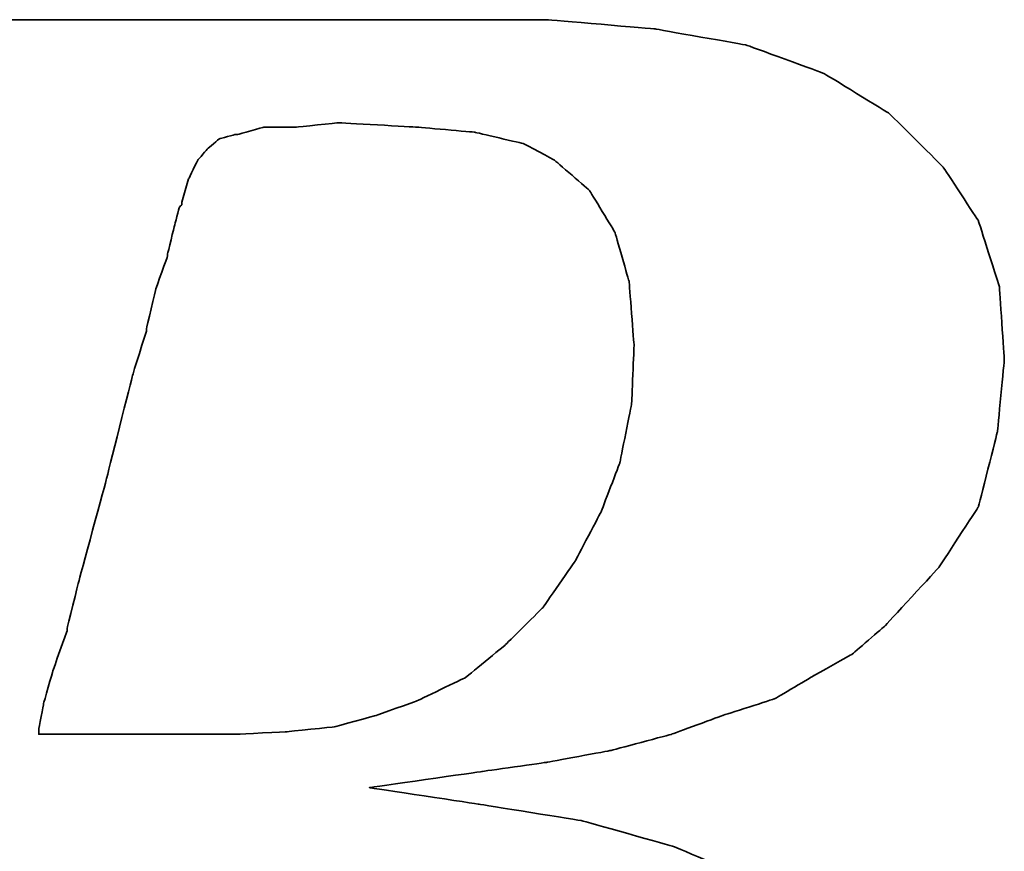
# Model space of a CAD drawing. Header units: millimetres. Extents: x 281 to 538, y 95 to 171.
# Tile 31 of 58: x 470.127 to 470.515, y 115.444 to 115.773. Entities that reach past the tile are written whole.
import ezdxf

# ---------------------------------------------------------------- set-up
doc = ezdxf.new("R2010")
doc.units = ezdxf.units.MM
doc.header["$LTSCALE"] = 0.1
doc.layers.add('DIM', color=4, linetype='CONTINUOUS')
doc.layers.add('layer 1', color=7, linetype='CONTINUOUS')

# ---------------------------------------------------------------- blocks, each defined once
blk = doc.blocks.new('TBI MOTION logo(完整正式版)')
at = {"layer": 'layer 1', "color": 22, "lineweight": 35}
for points, knots in [([(-64.65375, -6.86375), (-64.65375, -6.86375), (-64.84375, -7.29625), (-64.84375, -7.29625), (-64.84375, -7.29625), (-64.84375, -7.29625), (-64.86875, -7.34375), (-64.86875, -7.34375), (-64.86875, -7.34375), (-64.86875, -7.34375), (-64.86875, -7.36875), (-64.86875, -7.36875), (-64.86875, -7.36875), (-64.86875, -7.36875), (-65.15375, -7.65375), (-65.15375, -7.65375), (-65.15375, -7.65375), (-65.15375, -7.65375), (-65.17875, -7.65375), (-65.17875, -7.65375), (-65.17875, -7.65375), (-65.17875, -7.65375), (-65.20375, -7.67875), (-65.20375, -7.67875), (-65.20375, -7.67875), (-65.20375, -7.67875), (-65.58875, -7.87125), (-65.58875, -7.87125), (-65.58875, -7.87125), (-65.58875, -7.87125), (-65.63375, -7.87125), (-65.63375, -7.87125), (-65.63375, -7.87125), (-65.63375, -7.87125), (-65.65875, -7.89375), (-65.65875, -7.89375), (-65.65875, -7.89375), (-65.65875, -7.89375), (-66.09375, -7.94375), (-66.09375, -7.94375), (-66.09375, -7.94375), (-66.09375, -7.94375), (-66.11375, -7.94375), (-66.11375, -7.94375), (-66.11375, -7.94375), (-66.11375, -7.94375), (-66.16375, -7.94375), (-66.16375, -7.94375), (-66.16375, -7.94375), (-66.16375, -7.94375), (-66.30875, -7.94375), (-66.30875, -7.94375), (-66.30875, -7.94375), (-66.30875, -7.94375), (-66.69375, -7.94375), (-66.69375, -7.94375), (-66.69375, -7.94375), (-66.69375, -7.94375), (-67.07375, -7.94375), (-67.07375, -7.94375), (-67.07375, -7.94375), (-67.07375, -7.94375), (-67.12375, -7.94375), (-67.12375, -7.94375), (-67.12375, -7.94375), (-67.12375, -7.94375), (-67.12375, -7.96625), (-67.12375, -7.96625), (-67.12375, -7.96625), (-67.12375, -7.96625), (-67.14875, -7.99125), (-67.14875, -7.99125), (-67.14875, -7.99125), (-67.14875, -7.99125), (-67.24375, -8.34875), (-67.24375, -8.34875), (-67.24375, -8.34875), (-67.24375, -8.34875), (-67.31375, -8.68625), (-67.31375, -8.68625), (-67.31375, -8.68625), (-67.31375, -8.68625), (-67.26875, -8.68625), (-67.26875, -8.68625), (-67.26875, -8.68625), (-67.26875, -8.68625), (-67.07375, -8.68625), (-67.07375, -8.68625), (-67.07375, -8.68625), (-67.07375, -8.68625), (-66.54875, -8.68625), (-66.54875, -8.68625), (-66.54875, -8.68625), (-66.54875, -8.68625), (-65.82625, -8.68625), (-65.82625, -8.68625), (-65.82625, -8.68625), (-65.82625, -8.68625), (-65.01375, -8.68625), (-65.01375, -8.68625), (-65.01375, -8.68625), (-65.01375, -8.68625), (-64.05375, -8.68625), (-64.05375, -8.68625), (-64.05375, -8.68625), (-64.05375, -8.68625), (-62.08375, -8.68625), (-62.08375, -8.68625), (-62.08375, -8.68625), (-62.08375, -8.68625), (-60.06875, -8.68625), (-60.06875, -8.68625), (-60.06875, -8.68625), (-60.06875, -8.68625), (-59.10875, -8.68625), (-59.10875, -8.68625), (-59.10875, -8.68625), (-59.10875, -8.68625), (-58.29375, -8.68625), (-58.29375, -8.68625), (-58.29375, -8.68625), (-58.29375, -8.68625), (-57.57375, -8.68625), (-57.57375, -8.68625), (-57.57375, -8.68625), (-57.57375, -8.68625), (-57.04875, -8.68625), (-57.04875, -8.68625), (-57.04875, -8.68625), (-57.04875, -8.68625), (-56.85375, -8.68625), (-56.85375, -8.68625), (-56.85375, -8.68625), (-56.85375, -8.68625), (-56.70875, -8.68625), (-56.70875, -8.68625), (-56.70875, -8.68625), (-56.70875, -8.68625), (-56.61375, -8.68625), (-56.61375, -8.68625), (-56.61375, -8.68625), (-56.61375, -8.68625), (-56.56875, -8.68625), (-56.56875, -8.68625), (-56.56875, -8.68625), (-56.56875, -8.68625), (-55.65375, -8.63875), (-55.65375, -8.63875), (-55.65375, -8.63875), (-55.65375, -8.63875), (-54.76875, -8.51875), (-54.76875, -8.51875), (-54.76875, -8.51875), (-54.76875, -8.51875), (-53.90375, -8.30375), (-53.90375, -8.30375), (-53.90375, -8.30375), (-53.90375, -8.30375), (-53.08875, -8.03875), (-53.08875, -8.03875), (-53.08875, -8.03875), (-53.08875, -8.03875), (-52.34375, -7.65375), (-52.34375, -7.65375), (-52.34375, -7.65375), (-52.34375, -7.65375), (-51.69875, -7.29625), (-51.69875, -7.29625), (-51.69875, -7.29625), (-51.69875, -7.29625), (-51.21875, -6.91125), (-51.21875, -6.91125), (-51.21875, -6.91125), (-51.21875, -6.91125), (-50.83375, -6.50375), (-50.83375, -6.50375), (-50.83375, -6.50375), (-50.83375, -6.50375), (-50.44875, -5.94875), (-50.44875, -5.94875), (-50.44875, -5.94875), (-50.44875, -5.94875), (-50.13875, -5.30375), (-50.13875, -5.30375), (-50.13875, -5.30375), (-50.13875, -5.30375), (-49.99375, -4.65375), (-49.99375, -4.65375), (-49.99375, -4.65375), (-49.99375, -4.65375), (-49.92375, -3.98375), (-49.92375, -3.98375), (-49.92375, -3.98375), (-49.92375, -3.98375), (-49.99375, -3.19374), (-49.99375, -3.19374), (-49.99375, -3.19374), (-49.99375, -3.19374), (-50.23374, -2.44874), (-50.23374, -2.44874), (-50.23374, -2.44874), (-50.23374, -2.44874), (-50.59375, -1.87374), (-50.59375, -1.87374), (-50.59375, -1.87374), (-50.59375, -1.87374), (-51.09875, -1.31874), (-51.09875, -1.31874), (-51.09875, -1.31874), (-51.09875, -1.31874), (-51.74375, -0.81875), (-51.74375, -0.81875), (-51.74375, -0.81875), (-51.74375, -0.81875), (-52.53875, -0.48125), (-52.53875, -0.48125), (-52.53875, -0.48125), (-52.53875, -0.48125), (-53.47375, -0.21875), (-53.47375, -0.21875), (-53.47375, -0.21875), (-53.47375, -0.21875), (-54.52875, -0.04874), (-54.52875, -0.04874), (-54.52875, -0.04874), (-54.52875, -0.04874), (-55.65375, 0.12125), (-55.65375, 0.12125), (-55.65375, 0.12125), (-55.65375, 0.12125), (-54.50375, 0.28624), (-54.50375, 0.28624), (-54.50375, 0.28624), (-54.50375, 0.28624), (-53.83375, 0.38124), (-53.83375, 0.38124), (-53.83375, 0.38124), (-53.83375, 0.38124), (-53.18375, 0.50125), (-53.18375, 0.50125), (-53.18375, 0.50125), (-53.18375, 0.50125), (-52.55875, 0.66874), (-52.55875, 0.66874), (-52.55875, 0.66874), (-52.55875, 0.66874), (-52.03375, 0.86124), (-52.03375, 0.86124), (-52.03375, 0.86124), (-52.03375, 0.86124), (-51.50374, 1.03124), (-51.50374, 1.03124), (-51.50374, 1.03124), (-51.50374, 1.03124), (-51.09875, 1.27125), (-51.09875, 1.27125), (-51.09875, 1.27125), (-51.09875, 1.27125), (-50.71375, 1.48624), (-50.71375, 1.48624), (-50.71375, 1.48624), (-50.71375, 1.48624), (-50.37625, 1.77625), (-50.37625, 1.77625), (-50.37625, 1.77625), (-50.37625, 1.77625), (-49.82375, 2.37625), (-49.82375, 2.37625), (-49.82375, 2.37625), (-49.82375, 2.37625), (-49.41875, 2.99625), (-49.41875, 2.99625), (-49.41875, 2.99625), (-49.41875, 2.99625), (-49.22375, 3.76625), (-49.22375, 3.76625), (-49.22375, 3.76625), (-49.22375, 3.76625), (-49.15375, 4.50874), (-49.15375, 4.50874), (-49.15375, 4.50874), (-49.15375, 4.50874), (-49.20375, 5.25125), (-49.20375, 5.25125), (-49.20375, 5.25125), (-49.20375, 5.25125), (-49.41875, 5.92625), (-49.41875, 5.92625), (-49.41875, 5.92625), (-49.41875, 5.92625), (-49.77875, 6.47625), (-49.77875, 6.47625), (-49.77875, 6.47625), (-49.77875, 6.47625), (-50.33125, 7.02624), (-50.33125, 7.02624), (-50.33125, 7.02624), (-50.33125, 7.02624), (-51.00125, 7.43625), (-51.00125, 7.43625), (-51.00125, 7.43625), (-51.00125, 7.43625), (-51.79375, 7.72625), (-51.79375, 7.72625), (-51.79375, 7.72625), (-51.79375, 7.72625), (-52.72875, 7.89124), (-52.72875, 7.89124), (-52.72875, 7.89124), (-52.72875, 7.89124), (-53.83375, 7.98625), (-53.83375, 7.98625), (-53.83375, 7.98625), (-53.83375, 7.98625), (-53.92875, 7.98625), (-53.92875, 7.98625), (-53.92875, 7.98625), (-53.92875, 7.98625), (-54.26375, 7.98625), (-54.26375, 7.98625), (-54.26375, 7.98625), (-54.26375, 7.98625), (-54.74375, 7.98625), (-54.74375, 7.98625), (-54.74375, 7.98625), (-54.74375, 7.98625), (-55.36875, 7.98625), (-55.36875, 7.98625), (-55.36875, 7.98625), (-55.36875, 7.98625), (-56.13375, 7.98625), (-56.13375, 7.98625), (-56.13375, 7.98625), (-56.13375, 7.98625), (-56.94875, 7.98625), (-56.94875, 7.98625), (-56.94875, 7.98625), (-56.94875, 7.98625), (-58.77625, 7.98625), (-58.77625, 7.98625), (-58.77625, 7.98625), (-58.77625, 7.98625), (-60.59875, 7.98625), (-60.59875, 7.98625), (-60.59875, 7.98625), (-60.59875, 7.98625), (-61.41375, 7.98625), (-61.41375, 7.98625), (-61.41375, 7.98625), (-61.41375, 7.98625), (-62.17875, 7.98625), (-62.17875, 7.98625), (-62.17875, 7.98625), (-62.17875, 7.98625), (-62.80375, 7.98625), (-62.80375, 7.98625), (-62.80375, 7.98625), (-62.80375, 7.98625), (-63.30625, 7.98625), (-63.30625, 7.98625), (-63.30625, 7.98625), (-63.30625, 7.98625), (-63.57375, 7.98625), (-63.57375, 7.98625), (-63.57375, 7.98625), (-63.57375, 7.98625), (-63.57375, 7.96375), (-63.57375, 7.96375), (-63.57375, 7.96375), (-63.57375, 7.96375), (-63.59875, 7.94125), (-63.59875, 7.94125), (-63.59875, 7.94125), (-63.59875, 7.94125), (-63.69375, 7.55625), (-63.69375, 7.55625), (-63.69375, 7.55625), (-63.69375, 7.55625), (-63.76375, 7.24624), (-63.76375, 7.24624), (-63.76375, 7.24624), (-63.76375, 7.24624), (-63.23875, 7.24624), (-63.23875, 7.24624), (-63.23875, 7.24624), (-63.23875, 7.24624), (-62.75875, 7.24624), (-62.75875, 7.24624), (-62.75875, 7.24624), (-62.75875, 7.24624), (-62.61125, 7.24624), (-62.61125, 7.24624), (-62.61125, 7.24624), (-62.61125, 7.24624), (-62.56625, 7.24624), (-62.56625, 7.24624), (-62.56625, 7.24624), (-62.56625, 7.24624), (-62.22875, 7.24624), (-62.22875, 7.24624), (-62.22875, 7.24624), (-62.22875, 7.24624), (-62.20375, 7.24624), (-62.20375, 7.24624), (-62.20375, 7.24624), (-62.20375, 7.24624), (-62.17875, 7.21875), (-62.17875, 7.21875), (-62.17875, 7.21875), (-62.17875, 7.21875), (-61.96375, 7.17125), (-61.96375, 7.17125), (-61.96375, 7.17125), (-61.96375, 7.17125), (-61.72375, 7.12624), (-61.72375, 7.12624), (-61.72375, 7.12624), (-61.72375, 7.12624), (-61.70375, 7.12624), (-61.70375, 7.12624), (-61.70375, 7.12624), (-61.70375, 7.12624), (-61.55875, 7.07624), (-61.55875, 7.07624), (-61.55875, 7.07624), (-61.55875, 7.07624), (-61.50875, 7.07624), (-61.50875, 7.07624), (-61.50875, 7.07624), (-61.50875, 7.07624), (-61.48375, 7.02624), (-61.48375, 7.02624), (-61.48375, 7.02624), (-61.48375, 7.02624), (-61.31875, 6.83375), (-61.31875, 6.83375), (-61.31875, 6.83375), (-61.31875, 6.83375), (-61.29375, 6.81125), (-61.29375, 6.81125), (-61.29375, 6.81125), (-61.29375, 6.81125), (-61.29375, 6.78625), (-61.29375, 6.78625), (-61.29375, 6.78625), (-61.29375, 6.78625), (-61.19875, 6.50124), (-61.19875, 6.50124), (-61.19875, 6.50124), (-61.19875, 6.50124), (-61.17375, 6.45124), (-61.17375, 6.45124), (-61.17375, 6.45124), (-61.17375, 6.45124), (-61.19875, 6.40625), (-61.19875, 6.40625), (-61.19875, 6.40625), (-61.19875, 6.40625), (-61.26875, 5.99624), (-61.26875, 5.99624), (-61.26875, 5.99624), (-61.26875, 5.99624), (-61.26875, 5.85125), (-61.26875, 5.85125), (-61.26875, 5.85125), (-61.26875, 5.85125), (-61.26875, 5.82625), (-61.26875, 5.82625), (-61.26875, 5.82625), (-61.26875, 5.82625), (-61.29375, 5.80625), (-61.29375, 5.80625), (-61.29375, 5.80625), (-61.29375, 5.80625), (-61.34125, 5.66125), (-61.34125, 5.66125), (-61.34125, 5.66125), (-61.34125, 5.66125), (-61.41375, 5.44625), (-61.41375, 5.44625), (-61.41375, 5.44625), (-61.41375, 5.44625), (-61.48375, 5.15625), (-61.48375, 5.15625), (-61.48375, 5.15625), (-61.48375, 5.15625), (-61.58375, 4.82124), (-61.58375, 4.82124), (-61.58375, 4.82124), (-61.58375, 4.82124), (-61.79875, 4.00375), (-61.79875, 4.00375), (-61.79875, 4.00375), (-61.79875, 4.00375), (-62.05875, 2.99625), (-62.05875, 2.99625), (-62.05875, 2.99625), (-62.05875, 2.99625), (-62.34875, 1.91625), (-62.34875, 1.91625), (-62.34875, 1.91625), (-62.34875, 1.91625), (-62.97375, -0.41124), (-62.97375, -0.41124), (-62.97375, -0.41124), (-62.97375, -0.41124), (-63.59875, -2.75875), (-63.59875, -2.75875), (-63.59875, -2.75875), (-63.59875, -2.75875), (-63.88375, -3.86374), (-63.88375, -3.86374), (-63.88375, -3.86374), (-63.88375, -3.86374), (-64.14875, -4.82374), (-64.14875, -4.82374), (-64.14875, -4.82374), (-64.14875, -4.82374), (-64.36375, -5.64125), (-64.36375, -5.64125), (-64.36375, -5.64125), (-64.36375, -5.64125), (-64.43625, -5.97625), (-64.43625, -5.97625), (-64.43625, -5.97625), (-64.43625, -5.97625), (-64.50875, -6.28625), (-64.50875, -6.28625), (-64.50875, -6.28625), (-64.50875, -6.28625), (-64.50875, -6.30875), (-64.50875, -6.30875), (-64.50875, -6.30875), (-64.50875, -6.30875), (-64.57875, -6.50375), (-64.57875, -6.50375), (-64.57875, -6.50375), (-64.57875, -6.50375), (-64.62875, -6.69625), (-64.62875, -6.69625), (-64.62875, -6.69625), (-64.62875, -6.69625), (-64.62875, -6.76875), (-64.62875, -6.76875), (-64.62875, -6.76875), (-64.62875, -6.76875), (-64.62875, -6.81375), (-64.62875, -6.81375), (-64.62875, -6.81375), (-64.62875, -6.81375), (-64.62875, -6.83875), (-64.62875, -6.83875), (-64.62875, -6.83875), (-64.62875, -6.83875), (-64.65375, -6.86375), (-64.65375, -6.86375)], [0, 0, 0, 0, 0.00719424, 0.00719424, 0.00719424, 0.00719425, 0.01438849, 0.01438849, 0.01438849, 0.0143885, 0.02158273, 0.02158273, 0.02158273, 0.02158274, 0.02877698, 0.02877698, 0.02877698, 0.02877699, 0.03597122, 0.03597122, 0.03597122, 0.03597123, 0.04316547, 0.04316547, 0.04316547, 0.04316548, 0.05035971, 0.05035971, 0.05035971, 0.05035972, 0.05755396, 0.05755396, 0.05755396, 0.05755397, 0.0647482, 0.0647482, 0.0647482, 0.06474821, 0.07194245, 0.07194245, 0.07194245, 0.07194246, 0.07913669, 0.07913669, 0.07913669, 0.0791367, 0.08633094, 0.08633094, 0.08633094, 0.08633095, 0.09352518, 0.09352518, 0.09352518, 0.09352519, 0.10071942, 0.10071942, 0.10071942, 0.10071943, 0.10791367, 0.10791367, 0.10791367, 0.10791368, 0.11510791, 0.11510791, 0.11510791, 0.11510792, 0.12230216, 0.12230216, 0.12230216, 0.12230217, 0.1294964, 0.1294964, 0.1294964, 0.12949641, 0.13669065, 0.13669065, 0.13669065, 0.13669066, 0.14388489, 0.14388489, 0.14388489, 0.1438849, 0.15107914, 0.15107914, 0.15107914, 0.15107915, 0.15827338, 0.15827338, 0.15827338, 0.15827339, 0.16546763, 0.16546763, 0.16546763, 0.16546764, 0.17266187, 0.17266187, 0.17266187, 0.17266188, 0.17985612, 0.17985612, 0.17985612, 0.17985613, 0.18705036, 0.18705036, 0.18705036, 0.18705037, 0.1942446, 0.1942446, 0.1942446, 0.19424461, 0.20143885, 0.20143885, 0.20143885, 0.20143886, 0.20863309, 0.20863309, 0.20863309, 0.2086331, 0.21582734, 0.21582734, 0.21582734, 0.21582735, 0.22302158, 0.22302158, 0.22302158, 0.22302159, 0.23021583, 0.23021583, 0.23021583, 0.23021584, 0.23741007, 0.23741007, 0.23741007, 0.23741008, 0.24460432, 0.24460432, 0.24460432, 0.24460433, 0.25179856, 0.25179856, 0.25179856, 0.25179857, 0.25899281, 0.25899281, 0.25899281, 0.25899282, 0.26618705, 0.26618705, 0.26618705, 0.26618706, 0.27338129, 0.27338129, 0.27338129, 0.2733813, 0.28057554, 0.28057554, 0.28057554, 0.28057555, 0.28776978, 0.28776978, 0.28776978, 0.28776979, 0.29496403, 0.29496403, 0.29496403, 0.29496404, 0.30215827, 0.30215827, 0.30215827, 0.30215828, 0.30935252, 0.30935252, 0.30935252, 0.30935253, 0.31654676, 0.31654676, 0.31654676, 0.31654677, 0.32374101, 0.32374101, 0.32374101, 0.32374102, 0.33093525, 0.33093525, 0.33093525, 0.33093526, 0.3381295, 0.3381295, 0.3381295, 0.33812951, 0.34532374, 0.34532374, 0.34532374, 0.34532375, 0.35251799, 0.35251799, 0.35251799, 0.352518, 0.35971223, 0.35971223, 0.35971223, 0.35971224, 0.36690647, 0.36690647, 0.36690647, 0.36690648, 0.37410072, 0.37410072, 0.37410072, 0.37410073, 0.38129496, 0.38129496, 0.38129496, 0.38129497, 0.38848921, 0.38848921, 0.38848921, 0.38848922, 0.39568345, 0.39568345, 0.39568345, 0.39568346, 0.4028777, 0.4028777, 0.4028777, 0.40287771, 0.41007194, 0.41007194, 0.41007194, 0.41007195, 0.41726619, 0.41726619, 0.41726619, 0.4172662, 0.42446043, 0.42446043, 0.42446043, 0.42446044, 0.43165468, 0.43165468, 0.43165468, 0.43165469, 0.43884892, 0.43884892, 0.43884892, 0.43884893, 0.44604317, 0.44604317, 0.44604317, 0.44604318, 0.45323741, 0.45323741, 0.45323741, 0.45323742, 0.46043165, 0.46043165, 0.46043165, 0.46043166, 0.4676259, 0.4676259, 0.4676259, 0.46762591, 0.47482014, 0.47482014, 0.47482014, 0.47482015, 0.48201439, 0.48201439, 0.48201439, 0.4820144, 0.48920863, 0.48920863, 0.48920863, 0.48920864, 0.49640288, 0.49640288, 0.49640288, 0.49640289, 0.50359712, 0.50359712, 0.50359712, 0.50359713, 0.51079137, 0.51079137, 0.51079137, 0.51079138, 0.51798561, 0.51798561, 0.51798561, 0.51798562, 0.52517986, 0.52517986, 0.52517986, 0.52517987, 0.5323741, 0.5323741, 0.5323741, 0.53237411, 0.53956835, 0.53956835, 0.53956835, 0.53956836, 0.54676259, 0.54676259, 0.54676259, 0.5467626, 0.55395683, 0.55395683, 0.55395683, 0.55395684, 0.56115108, 0.56115108, 0.56115108, 0.56115109, 0.56834532, 0.56834532, 0.56834532, 0.56834533, 0.57553957, 0.57553957, 0.57553957, 0.57553958, 0.58273381, 0.58273381, 0.58273381, 0.58273382, 0.58992806, 0.58992806, 0.58992806, 0.58992807, 0.5971223, 0.5971223, 0.5971223, 0.59712231, 0.60431655, 0.60431655, 0.60431655, 0.60431656, 0.61151079, 0.61151079, 0.61151079, 0.6115108, 0.61870504, 0.61870504, 0.61870504, 0.61870505, 0.62589928, 0.62589928, 0.62589928, 0.62589929, 0.63309353, 0.63309353, 0.63309353, 0.63309354, 0.64028777, 0.64028777, 0.64028777, 0.64028778, 0.64748201, 0.64748201, 0.64748201, 0.64748202, 0.65467626, 0.65467626, 0.65467626, 0.65467627, 0.6618705, 0.6618705, 0.6618705, 0.66187051, 0.66906475, 0.66906475, 0.66906475, 0.66906476, 0.67625899, 0.67625899, 0.67625899, 0.676259, 0.68345324, 0.68345324, 0.68345324, 0.68345325, 0.69064748, 0.69064748, 0.69064748, 0.69064749, 0.69784173, 0.69784173, 0.69784173, 0.69784174, 0.70503597, 0.70503597, 0.70503597, 0.70503598, 0.71223022, 0.71223022, 0.71223022, 0.71223023, 0.71942446, 0.71942446, 0.71942446, 0.71942447, 0.72661871, 0.72661871, 0.72661871, 0.72661872, 0.73381295, 0.73381295, 0.73381295, 0.73381296, 0.74100719, 0.74100719, 0.74100719, 0.7410072, 0.74820144, 0.74820144, 0.74820144, 0.74820145, 0.75539568, 0.75539568, 0.75539568, 0.75539569, 0.76258993, 0.76258993, 0.76258993, 0.76258994, 0.76978417, 0.76978417, 0.76978417, 0.76978418, 0.77697842, 0.77697842, 0.77697842, 0.77697843, 0.78417266, 0.78417266, 0.78417266, 0.78417267, 0.79136691, 0.79136691, 0.79136691, 0.79136692, 0.79856115, 0.79856115, 0.79856115, 0.79856116, 0.8057554, 0.8057554, 0.8057554, 0.80575541, 0.81294964, 0.81294964, 0.81294964, 0.81294965, 0.82014388, 0.82014388, 0.82014388, 0.82014389, 0.82733813, 0.82733813, 0.82733813, 0.82733814, 0.83453237, 0.83453237, 0.83453237, 0.83453238, 0.84172662, 0.84172662, 0.84172662, 0.84172663, 0.84892086, 0.84892086, 0.84892086, 0.84892087, 0.85611511, 0.85611511, 0.85611511, 0.85611512, 0.86330935, 0.86330935, 0.86330935, 0.86330936, 0.8705036, 0.8705036, 0.8705036, 0.87050361, 0.87769784, 0.87769784, 0.87769784, 0.87769785, 0.88489209, 0.88489209, 0.88489209, 0.8848921, 0.89208633, 0.89208633, 0.89208633, 0.89208634, 0.89928058, 0.89928058, 0.89928058, 0.89928059, 0.90647482, 0.90647482, 0.90647482, 0.90647483, 0.91366906, 0.91366906, 0.91366906, 0.91366907, 0.92086331, 0.92086331, 0.92086331, 0.92086332, 0.92805755, 0.92805755, 0.92805755, 0.92805756, 0.9352518, 0.9352518, 0.9352518, 0.93525181, 0.94244604, 0.94244604, 0.94244604, 0.94244605, 0.94964029, 0.94964029, 0.94964029, 0.9496403, 0.95683453, 0.95683453, 0.95683453, 0.95683454, 0.96402878, 0.96402878, 0.96402878, 0.96402879, 0.97122302, 0.97122302, 0.97122302, 0.97122303, 0.97841727, 0.97841727, 0.97841727, 0.97841728, 0.98561151, 0.98561151, 0.98561151, 0.98561152, 0.99280576, 0.99280576, 0.99280576, 0.99280577, 1, 1, 1, 1]), ([(-57.50375, 6.35625), (-57.50375, 6.35625), (-57.57375, 6.11625), (-57.57375, 6.11625), (-57.57375, 6.11625), (-57.57375, 6.11625), (-57.57375, 6.09125), (-57.57375, 6.09125), (-57.57375, 6.09125), (-57.57375, 6.09125), (-57.59875, 6.06625), (-57.59875, 6.06625), (-57.59875, 6.06625), (-57.59875, 6.06625), (-57.64875, 5.87625), (-57.64875, 5.87625), (-57.64875, 5.87625), (-57.64875, 5.87625), (-57.71875, 5.58875), (-57.71875, 5.58875), (-57.71875, 5.58875), (-57.71875, 5.58875), (-57.71875, 5.56625), (-57.71875, 5.56625), (-57.71875, 5.56625), (-57.71875, 5.56625), (-57.83875, 5.23125), (-57.83875, 5.23125), (-57.83875, 5.23125), (-57.83875, 5.23125), (-57.93625, 4.82124), (-57.93625, 4.82124), (-57.93625, 4.82124), (-57.93625, 4.82124), (-57.93625, 4.79624), (-57.93625, 4.79624), (-57.93625, 4.79624), (-57.93625, 4.79624), (-58.07875, 4.34125), (-58.07875, 4.34125), (-58.07875, 4.34125), (-58.07875, 4.34125), (-58.34375, 3.28625), (-58.34375, 3.28625), (-58.34375, 3.28625), (-58.34375, 3.28625), (-58.62875, 2.23124), (-58.62875, 2.23124), (-58.62875, 2.23124), (-58.62875, 2.23124), (-58.74875, 1.75125), (-58.74875, 1.75125), (-58.74875, 1.75125), (-58.74875, 1.75125), (-58.74875, 1.72625), (-58.74875, 1.72625), (-58.74875, 1.72625), (-58.74875, 1.72625), (-58.89375, 1.31625), (-58.89375, 1.31625), (-58.89375, 1.31625), (-58.89375, 1.31625), (-58.98875, 0.98124), (-58.98875, 0.98124), (-58.98875, 0.98124), (-58.98875, 0.98124), (-59.03875, 0.71625), (-59.03875, 0.71625), (-59.03875, 0.71625), (-59.03875, 0.71625), (-59.03875, 0.66874), (-59.03875, 0.66874), (-59.03875, 0.66874), (-59.03875, 0.66874), (-58.91875, 0.66874), (-58.91875, 0.66874), (-58.91875, 0.66874), (-58.91875, 0.66874), (-58.53375, 0.66874), (-58.53375, 0.66874), (-58.53375, 0.66874), (-58.53375, 0.66874), (-58.10375, 0.66874), (-58.10375, 0.66874), (-58.10375, 0.66874), (-58.10375, 0.66874), (-57.66875, 0.66874), (-57.66875, 0.66874), (-57.66875, 0.66874), (-57.66875, 0.66874), (-57.33375, 0.66874), (-57.33375, 0.66874), (-57.33375, 0.66874), (-57.33375, 0.66874), (-57.09375, 0.66874), (-57.09375, 0.66874), (-57.09375, 0.66874), (-57.09375, 0.66874), (-56.99875, 0.66874), (-56.99875, 0.66874), (-56.99875, 0.66874), (-56.99875, 0.66874), (-56.49375, 0.69374), (-56.49375, 0.69374), (-56.49375, 0.69374), (-56.49375, 0.69374), (-56.01375, 0.74374), (-56.01375, 0.74374), (-56.01375, 0.74374), (-56.01375, 0.74374), (-55.58375, 0.86124), (-55.58375, 0.86124), (-55.58375, 0.86124), (-55.58375, 0.86124), (-55.17375, 1.00624), (-55.17375, 1.00624), (-55.17375, 1.00624), (-55.17375, 1.00624), (-54.67375, 1.24625), (-54.67375, 1.24625), (-54.67375, 1.24625), (-54.67375, 1.24625), (-54.26375, 1.58124), (-54.26375, 1.58124), (-54.26375, 1.58124), (-54.26375, 1.58124), (-53.87875, 1.96374), (-53.87875, 1.96374), (-53.87875, 1.96374), (-53.87875, 1.96374), (-53.54375, 2.44625), (-53.54375, 2.44625), (-53.54375, 2.44625), (-53.54375, 2.44625), (-53.27875, 2.95125), (-53.27875, 2.95125), (-53.27875, 2.95125), (-53.27875, 2.95125), (-53.08875, 3.45124), (-53.08875, 3.45124), (-53.08875, 3.45124), (-53.08875, 3.45124), (-52.96875, 4.05124), (-52.96875, 4.05124), (-52.96875, 4.05124), (-52.96875, 4.05124), (-52.94375, 4.65125), (-52.94375, 4.65125), (-52.94375, 4.65125), (-52.94375, 4.65125), (-52.99375, 5.30125), (-52.99375, 5.30125), (-52.99375, 5.30125), (-52.99375, 5.30125), (-53.13875, 5.80625), (-53.13875, 5.80625), (-53.13875, 5.80625), (-53.13875, 5.80625), (-53.39875, 6.23625), (-53.39875, 6.23625), (-53.39875, 6.23625), (-53.39875, 6.23625), (-53.75875, 6.54875), (-53.75875, 6.54875), (-53.75875, 6.54875), (-53.75875, 6.54875), (-54.07375, 6.71625), (-54.07375, 6.71625), (-54.07375, 6.71625), (-54.07375, 6.71625), (-54.57375, 6.83375), (-54.57375, 6.83375), (-54.57375, 6.83375), (-54.57375, 6.83375), (-55.17375, 6.88625), (-55.17375, 6.88625), (-55.17375, 6.88625), (-55.17375, 6.88625), (-55.96875, 6.93125), (-55.96875, 6.93125), (-55.96875, 6.93125), (-55.96875, 6.93125), (-56.39875, 6.88625), (-56.39875, 6.88625), (-56.39875, 6.88625), (-56.39875, 6.88625), (-56.42125, 6.88625), (-56.42125, 6.88625), (-56.42125, 6.88625), (-56.42125, 6.88625), (-56.73375, 6.88625), (-56.73375, 6.88625), (-56.73375, 6.88625), (-56.73375, 6.88625), (-56.99875, 6.81125), (-56.99875, 6.81125), (-56.99875, 6.81125), (-56.99875, 6.81125), (-57.02375, 6.81125), (-57.02375, 6.81125), (-57.02375, 6.81125), (-57.02375, 6.81125), (-57.18875, 6.76625), (-57.18875, 6.76625), (-57.18875, 6.76625), (-57.18875, 6.76625), (-57.30875, 6.66625), (-57.30875, 6.66625), (-57.30875, 6.66625), (-57.30875, 6.66625), (-57.40875, 6.54875), (-57.40875, 6.54875), (-57.40875, 6.54875), (-57.40875, 6.54875), (-57.50375, 6.35625), (-57.50375, 6.35625)], [0, 0, 0, 0, 0.01851852, 0.01851852, 0.01851852, 0.01851853, 0.03703704, 0.03703704, 0.03703704, 0.03703705, 0.05555556, 0.05555556, 0.05555556, 0.05555557, 0.07407407, 0.07407407, 0.07407407, 0.07407408, 0.09259259, 0.09259259, 0.09259259, 0.0925926, 0.11111111, 0.11111111, 0.11111111, 0.11111112, 0.12962963, 0.12962963, 0.12962963, 0.12962964, 0.14814815, 0.14814815, 0.14814815, 0.14814816, 0.16666667, 0.16666667, 0.16666667, 0.16666668, 0.18518519, 0.18518519, 0.18518519, 0.1851852, 0.2037037, 0.2037037, 0.2037037, 0.20370371, 0.22222222, 0.22222222, 0.22222222, 0.22222223, 0.24074074, 0.24074074, 0.24074074, 0.24074075, 0.25925926, 0.25925926, 0.25925926, 0.25925927, 0.27777778, 0.27777778, 0.27777778, 0.27777779, 0.2962963, 0.2962963, 0.2962963, 0.29629631, 0.31481481, 0.31481481, 0.31481481, 0.31481482, 0.33333333, 0.33333333, 0.33333333, 0.33333334, 0.35185185, 0.35185185, 0.35185185, 0.35185186, 0.37037037, 0.37037037, 0.37037037, 0.37037038, 0.38888889, 0.38888889, 0.38888889, 0.3888889, 0.40740741, 0.40740741, 0.40740741, 0.40740742, 0.42592593, 0.42592593, 0.42592593, 0.42592594, 0.44444444, 0.44444444, 0.44444444, 0.44444445, 0.46296296, 0.46296296, 0.46296296, 0.46296297, 0.48148148, 0.48148148, 0.48148148, 0.48148149, 0.5, 0.5, 0.5, 0.50000001, 0.51851852, 0.51851852, 0.51851852, 0.51851853, 0.53703704, 0.53703704, 0.53703704, 0.53703705, 0.55555556, 0.55555556, 0.55555556, 0.55555557, 0.57407407, 0.57407407, 0.57407407, 0.57407408, 0.59259259, 0.59259259, 0.59259259, 0.5925926, 0.61111111, 0.61111111, 0.61111111, 0.61111112, 0.62962963, 0.62962963, 0.62962963, 0.62962964, 0.64814815, 0.64814815, 0.64814815, 0.64814816, 0.66666667, 0.66666667, 0.66666667, 0.66666668, 0.68518519, 0.68518519, 0.68518519, 0.6851852, 0.7037037, 0.7037037, 0.7037037, 0.70370371, 0.72222222, 0.72222222, 0.72222222, 0.72222223, 0.74074074, 0.74074074, 0.74074074, 0.74074075, 0.75925926, 0.75925926, 0.75925926, 0.75925927, 0.77777778, 0.77777778, 0.77777778, 0.77777779, 0.7962963, 0.7962963, 0.7962963, 0.79629631, 0.81481481, 0.81481481, 0.81481481, 0.81481482, 0.83333333, 0.83333333, 0.83333333, 0.83333334, 0.85185185, 0.85185185, 0.85185185, 0.85185186, 0.87037037, 0.87037037, 0.87037037, 0.87037038, 0.88888889, 0.88888889, 0.88888889, 0.8888889, 0.90740741, 0.90740741, 0.90740741, 0.90740742, 0.92592593, 0.92592593, 0.92592593, 0.92592594, 0.94444444, 0.94444444, 0.94444444, 0.94444445, 0.96296296, 0.96296296, 0.96296296, 0.96296297, 0.98148148, 0.98148148, 0.98148148, 0.98148149, 1, 1, 1, 1])]:
    blk.add_open_spline(points, degree=3, knots=knots, dxfattribs=at)

msp = doc.modelspace()

# ---------------------------------------------------------------- block references
at = {"layer": 'DIM', "color": 7, "xscale": 0.0385559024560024, "yscale": 0.0385559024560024, "zscale": 0.0385559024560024}
msp.add_blockref('TBI MOTION logo(完整正式版)', (472.41045, 115.46488), dxfattribs=at)

doc.saveas('drawing.dxf')
